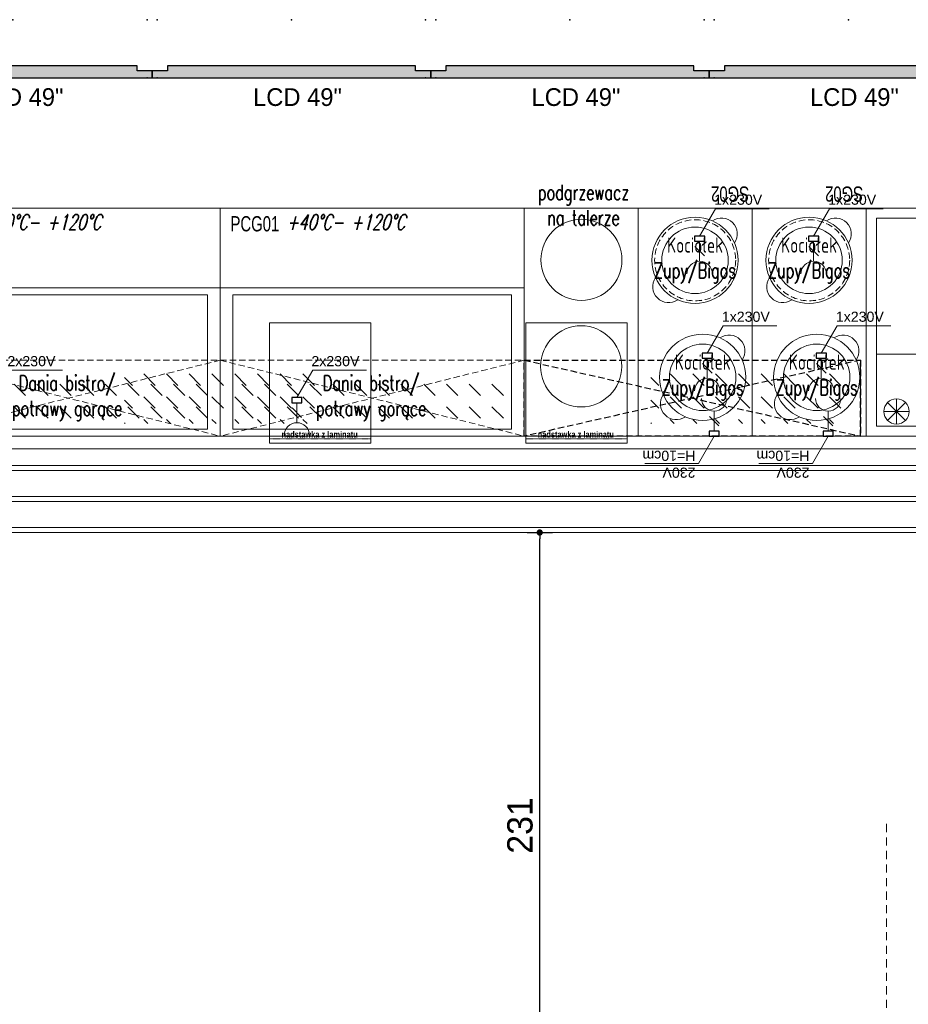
# Model space of a CAD drawing. Header units: millimetres. Extents: x 6161 to 8965, y -9035 to -5431.
# Tile 72 of 256: x 7286 to 7636, y -7799 to -7411. Entities that reach past the tile are written whole.
import ezdxf

# ---------------------------------------------------------------- set-up
doc = ezdxf.new("R2010")
doc.units = ezdxf.units.MM
for name, pattern in [('DASH', [0.75, 0.5, -0.25]), ('DASHED', [19.05, 12.7, -6.35]), ('DGN Style 2', [53.396408, 32.037845, -21.358563]), ('HIDDEN', [0.375, 0.25, -0.125])]:
    doc.linetypes.add(name, pattern=pattern)
doc.layers.add('13', color=7, linetype='Continuous')
doc.layers.add('Indeksy_urządzeń_gastronomicznych', color=242, linetype='Continuous')
for name, color, linetype, lineweight in [('CHLODNICTWO', 94, 'Continuous', 20), ('Instalacje elektryczne', 1, 'Continuous', 20), ('MEBLE PKN', 150, 'Continuous', 20), ('opis_Nr_Pióra__80_Nr_pióra__7', 7, 'Continuous', 15), ('URZADZENIA GASTRO', 242, 'Continuous', 20), ('ZGASTRO-M panel', 252, 'DASHED', 13)]:
    doc.layers.add(name, color=color, linetype=linetype, lineweight=lineweight)
doc.styles.add('ARIAL NARROW', font='ARIALN.TTF', dxfattribs={"width": 0.9})
doc.styles.add('JACEK_07', font='SIMPLEX.SHX', dxfattribs={"width": 0.7})
doc.styles.add('PL_D50', font='GOTHIC.TTF', dxfattribs={"height": 10})
doc.styles.get("Standard").update_dxf_attribs({"font": 'arial.ttf'})
doc.dimstyles.new('PLANCO D50', dxfattribs={"dimscale": 0.5, "dimtxt": 10, "dimasz": 5, "dimexe": 10, "dimexo": 15, "dimgap": 5, "dimtad": 1, "dimdec": 0, "dimrnd": 0.5, "dimzin": 12, "dimtxsty": 'PL_D50', "dimblk": 'DOT', "dimcen": 1.25, "dimadec": 0, "dimazin": 0, "dimtfac": 1, "dimtdec": 0, "dimtmove": 1, "dimatfit": 3, "dimldrblk": 'DOT', "dimfxl": 0, "dimarcsym": 0})

# ---------------------------------------------------------------- blocks, each defined once
blk = doc.blocks.new('gn-230')
at = {"layer": 'Instalacje elektryczne'}
for p, q in [((-4, 0), (-19.8, 0)), ((-15.65, -3.75), (-8.15, 3.75))]:
    blk.add_line(p, q, dxfattribs=at)
at = {"layer": 'Instalacje elektryczne', "lineweight": 30}
blk.add_lwpolyline([(-4, -4), (0, -4), (0, 4), (-4, 4)], close=True, dxfattribs=at)
at = {"layer": 'Instalacje elektryczne'}
blk.add_arc((-29.8, 0), 10, 270, 90, dxfattribs=at)
blk = doc.blocks.new('Kociołek')
for radius in [17, 13.12]:
    blk.add_circle((0, 0), radius)
for centre, start, end in [((10.42, 10.42), 325.1642, 124.8358), ((-10.42, -10.42), 145.1642, 304.8358)]:
    blk.add_arc(centre, 6.26, start, end)
at = {"layer": 'Instalacje elektryczne'}
blk.add_lwpolyline([(1.81, 9.52), (8.06, 20.35), (29.23, 20.35)], dxfattribs=at)
at = {"layer": 'Instalacje elektryczne', "xscale": 0.5, "yscale": 0.5, "zscale": 0.5, "rotation": 90}
blk.add_blockref('gn-230', (1.81, 9.52), dxfattribs=at)
at = {"color": 242, "insert": (0, 0), "char_height": 6, "width": 34, "attachment_point": 5, "style": 'JACEK_07'}
blk.add_mtext('Kociołek\\PZupy/Bigos', dxfattribs=at)
at = {"layer": 'Instalacje elektryczne', "insert": (7.55, 25.91), "char_height": 4, "width": 32.4538, "attachment_point": 1}
blk.add_mtext('1x230V', dxfattribs=at)
blk = doc.blocks.new('Szafka grzewcza na talerze ciąg gastro SG02')
blk.add_lwpolyline([(0, 0), (0, -90), (45, -90), (45, 0)], close=True)
at = {"linetype": 'DASH', "ltscale": 5}
blk.add_circle((22.5, -69.4), 16, dxfattribs=at)
at = {"layer": 'Instalacje elektryczne'}
blk.add_lwpolyline([(15, 0), (21.25, 10.83), (42.42, 10.83)], dxfattribs=at)
at = {"layer": 'Instalacje elektryczne', "xscale": 0.5, "yscale": 0.5, "zscale": 0.5, "rotation": 90}
blk.add_blockref('gn-230', (15, 0), dxfattribs=at)
at = {"layer": 'Indeksy_urządzeń_gastronomicznych', "color": 242, "insert": (1.22, -92.53, 0), "char_height": 6, "width": 20.4806, "attachment_point": 1, "style": 'JACEK_07'}
blk.add_mtext('{\\fArial|b0|i0|c238|p34;SG02}', dxfattribs=at)
at = {"layer": 'Instalacje elektryczne', "insert": (22.36, 16.39), "char_height": 4, "width": 32.4538, "attachment_point": 1}
blk.add_mtext('230V\\PH=10cm', dxfattribs=at)
blk = doc.blocks.new('PCG01- Płyta ceramiczna grzewcza na podstawie stalowej')
at = {"true_color": 0x9e9e9e}
h = blk.add_hatch(dxfattribs=at)
h.set_pattern_fill('DASH', color=253, scale=2, angle=135, style=0)
h.set_pattern_definition([(135, (-28256.0104, -20050.814), (-8.9802561, 9e-16), [6.35, -6.35])])
h.paths.add_polyline_path([(-115, 25), (-5, 25), (-5, 5), (-115, 5)])
blk.add_lwpolyline([(-120, 0), (0, 0), (0, 90), (-120, 90)], close=True)
blk.add_lwpolyline([(-120, 58.5), (0, 58.5), (0, 0), (-120, 0), (-120, 58.5)])
at = {"color": 253, "true_color": 0x9e9e9e}
blk.add_lwpolyline([(-5, 55.75), (-115, 55.75), (-115, 2.75), (-5, 2.75)], close=True, dxfattribs=at)
at = {"color": 253, "linetype": 'HIDDEN', "ltscale": 10, "true_color": 0x9e9e9e}
blk.add_lwpolyline([(-120, 0), (-120, 30), (0, 30), (0, 0), (-120, 0), (-120, 30), (0, 0), (0, 30), (-120, 0)], dxfattribs=at)
at = {"layer": 'Instalacje elektryczne'}
blk.add_lwpolyline([(-89.73, 15.22), (-83.48, 26.05), (-62.32, 26.05)], dxfattribs=at)
at = {"layer": 'Instalacje elektryczne', "xscale": 0.5, "yscale": 0.5, "zscale": 0.5, "rotation": 90}
blk.add_blockref('gn-230', (-89.73, 15.22), dxfattribs=at)
at = {"color": 7, "style": 'JACEK_07', "oblique": 15, "width": 0.7}
blk.add_text('+40%%DC- +120%%DC', height=6, dxfattribs=at).set_placement((-93.81, 81.48))
at = {"color": 242, "insert": (-60.43, 15), "char_height": 6, "width": 120.8534, "attachment_point": 5, "style": 'JACEK_07'}
blk.add_mtext('Dania bistro/ \\Ppotrawy gorące', dxfattribs=at)
at = {"layer": 'Indeksy_urządzeń_gastronomicznych', "color": 242, "insert": (-115.94, 86.81), "char_height": 6, "width": 20.4806, "attachment_point": 1, "style": 'JACEK_07'}
blk.add_mtext('{\\fArial|b0|i0|c238|p34;PCG01}', dxfattribs=at)
at = {"layer": 'Instalacje elektryczne', "insert": (-84, 31.61), "char_height": 4, "width": 32.4538, "attachment_point": 1}
blk.add_mtext('2x230V', dxfattribs=at)
blk = doc.blocks.new('NOWA WITRYNA 90')
at = {"color": 0, "linetype": 'Continuous', "lineweight": 13}
for p, q in [((15558.23, 20912.16), (15640.23, 20912.16)), ((15569.73, 20893.08), (15562.66, 20886.01)), ((15562.66, 20893.08), (15569.73, 20886.01)), ((15566.2, 20894.55), (15566.2, 20884.55)), ((15561.2, 20889.55), (15571.2, 20889.55))]:
    blk.add_line(p, q, dxfattribs=at)
for points in [[(15554.23, 20879.8), (15644.23, 20879.8), (15644.23, 20969.8), (15554.23, 20969.8)], [(15558.23, 20883.8), (15640.23, 20883.8), (15640.23, 20965.8), (15558.23, 20965.8)]]:
    blk.add_lwpolyline(points, close=True, dxfattribs=at)
blk.add_circle((15566.2, 20889.55), 5, dxfattribs=at)
at = {"color": 0, "linetype": 'Continuous', "lineweight": 13, "style": 'ARIAL NARROW'}
for s, p in [('WITRYNA', (15577.77, 20934.05)), ('OTWARTA', (15575.71, 20921.39))]:
    blk.add_text(s, height=8, rotation=359.9954, dxfattribs=at).set_placement(p)
blk = doc.blocks.new('49 LCD top')
at = {"true_color": 0xff2929}
h = blk.add_hatch(color=20, dxfattribs=at)
h.dxf.hatch_style = 1
h.paths.add_polyline_path([(3193.83, 2142.07), (3303.75, 2142.07), (3303.75, 2144.9), (3297.75, 2144.9), (3297.75, 2146.9), (3199.83, 2146.9), (3199.83, 2144.9), (3193.83, 2144.9)])
blk.add_lwpolyline([(3193.83, 2142.07), (3303.75, 2142.07), (3303.75, 2144.9), (3297.75, 2144.9), (3297.75, 2146.9), (3199.83, 2146.9), (3199.83, 2144.9), (3193.83, 2144.9)], close=True)
for p in [(3191.83, 2165.07), (3248.79, 2165.07), (3305.75, 2165.07), (3191.83, 2142.07), (3305.75, 2142.07)]:
    blk.add_point(p)
at = {"insert": (3233.65, 2138.03), "char_height": 7, "attachment_point": 1, "style": 'PL_D50'}
blk.add_mtext_dynamic_manual_height_columns('LCD 49"', width=55.1787, gutter_width=50, heights=[0], dxfattribs=at)
blk = doc.blocks.new('5x49')
for p in [(-419.16, -171.85), (-309.24, -171.85), (-199.32, -171.85), (-89.4, -171.85), (20.52, -171.85)]:
    blk.add_blockref('49 LCD top', p)
blk = doc.blocks.new('_Dot')
at = {"color": 0, "linetype": 'ByBlock', "lineweight": -2}
blk.add_line((-0.5, 0), (-1, 0), dxfattribs=at)
at = {"color": 0, "linetype": 'ByBlock', "const_width": 0.5}
blk.add_lwpolyline([(-0.25, 0, 1), (0.25, 0, 1)], format="xyb", close=True, dxfattribs=at)
blk = doc.blocks.new('*D648')
at = {"color": 0, "lineweight": -2, "transparency": 16777216}
for p, q in [((7485.79, -7613.33), (7495.79, -7613.33)), ((7490.79, -7841.99), (7490.79, -7615.83)), ((7490.79, -7844.49), (7485.79, -7844.49))]:
    blk.add_line(p, q, dxfattribs=at)
at = {"layer": 'Defpoints', "color": 0, "transparency": 16777216}
for p in [(7432.22, -7613.33), (7490.79, -7613.33), (7492.62, -7844.49)]:
    blk.add_point(p, dxfattribs=at)
at = {"color": 0, "lineweight": -2, "transparency": 16777216, "xscale": 2.5, "yscale": 2.5, "zscale": 2.5}
for p, rotation in [((7490.79, -7613.33), 90), ((7490.79, -7844.49), 270)]:
    blk.add_blockref('_Dot', p, dxfattribs=dict(at, rotation=rotation))
at = {"color": 0, "transparency": 16777216, "insert": (7483.04, -7728.91), "char_height": 10, "attachment_point": 5, "rotation": 90, "style": 'PL_D50'}
blk.add_mtext('231', dxfattribs=at)
blk = doc.blocks.new('dfgbdfbd')
at = {"layer": 'opis_Nr_Pióra__80_Nr_pióra__7', "lineweight": 5}
h = blk.add_hatch(dxfattribs=at)
h.set_pattern_fill('ANGLE', color=256, scale=0.5, angle=180)
h.set_pattern_definition([(180, (30777.8764, 10184.8326), (-4e-16, -3.4925), [2.54, -0.9525]), (270, (30777.8764, 10184.8326), (3.4925, -6e-16), [2.54, -0.9525])])
h.paths.add_polyline_path([(16631.8, -3448.7), (16824.9, -3448.7), (16824.9, -3422.5), (16631.8, -3422.5)])
h.paths.add_polyline_path([(16824.9, -3448.7), (17024.9, -3448.7), (17024.9, -3422.5), (16824.9, -3422.5)])
h.paths.add_polyline_path([(16624.9, -3448.7), (16631.8, -3448.7), (16631.8, -3422.5), (16624.9, -3422.5)])
at = {"layer": '13', "lineweight": 5}
for p, q in [((16629.9, -4094.4), (16629.9, -4263.4)), ((17019.9, -4094.4), (17019.9, -4263.4))]:
    blk.add_line(p, q, dxfattribs=at)
at = {"layer": '13'}
for points in [[(17024.9, -3914.4), (16624.9, -3914.4), (16624.9, -4094.4), (17024.9, -4094.4)], [(17019.9, -3919.4), (16629.9, -3919.4), (16629.9, -4089.4), (17019.9, -4089.4)]]:
    blk.add_lwpolyline(points, close=True, dxfattribs=at)
at = {"layer": 'MEBLE PKN', "color": 112, "linetype": 'DGN Style 2', "lineweight": 5}
for p, q in [((16824.9, -3234.5), (16824.9, -4246.2)), ((16824.9, -3887.7), (16824.9, -5148.7))]:
    blk.add_line(p, q, dxfattribs=at)
at = {"layer": 'opis_Nr_Pióra__80_Nr_pióra__7', "lineweight": 5}
blk.add_lwpolyline([(17024.9, -3448.7), (16624.9, -3448.7), (16624.9, -3422.5), (17024.9, -3422.5)], close=True, dxfattribs=at)
at = {"layer": '13', "color": 7, "lineweight": 5, "char_height": 40, "attachment_point": 5, "rotation": 180.0501, "style": 'JACEK_07'}
for s, insert, width in [('CASH DESK', (16825, -3944.8), 400.072), ('KASA 5', (16825, -4002.7), 400.072), ('M4.1', (16825, -4069.5), 400.016)]:
    blk.add_mtext(s, dxfattribs=dict(at, insert=insert, width=width))
at = {"layer": 'ZGASTRO-M panel', "color": 3, "lineweight": 5}
blk.add_text('M4.1', height=55.5, rotation=180, dxfattribs=at).set_placement((16923.8, -3323.7))
blk = doc.blocks.new('ORST-Y119_caps')
at = {"lineweight": 5}
blk.add_lwpolyline([(-18112.9, 42516), (-17712.9, 42516), (-17712.9, 42041), (-18112.9, 42041)], close=True, dxfattribs=at)
at = {"linetype": 'HIDDEN', "lineweight": 5}
blk.add_lwpolyline([(-18112.9, 42041), (-17712.9, 42041), (-17712.9, 42059), (-18112.9, 42059)], close=True, dxfattribs=at)
at = {"color": 7, "insert": (-17915.6, 42075.8), "char_height": 25, "width": 339.985, "attachment_point": 5, "style": 'JACEK_07'}
blk.add_mtext('{\\fArial Black|b0|i0|c238|p34;nadstawka z laminatu}', dxfattribs=at)

msp = doc.modelspace()

# ---------------------------------------------------------------- hatches: boundary and pattern name
at = {"true_color": 0x9e9e9e}
h = msp.add_hatch(dxfattribs=at)
h.set_pattern_fill('DASH', color=253, scale=2, angle=135, style=0)
h.set_pattern_definition([(135, (-20814.1325, -27626.156), (-8.9802561, 9e-16), [6.35, -6.35])])
h.paths.add_polyline_path([(7326.88, -7550.34), (7405.56, -7550.34), (7405.56, -7570.34), (7326.88, -7570.34)])
h = msp.add_hatch(dxfattribs=at)
h.set_pattern_fill('DASH', color=253, scale=2, angle=135, style=0)
h.set_pattern_definition([(135, (-20606.3456, -27626.156), (-8.9802561, 9e-16), [6.35, -6.35])])
h.paths.add_polyline_path([(7534.66, -7550.34), (7613.35, -7550.34), (7613.35, -7570.34), (7534.66, -7570.34)])

# ---------------------------------------------------------------- linework, layer by layer
at = {"color": 253, "linetype": 'HIDDEN', "ltscale": 10, "true_color": 0x9e9e9e}
msp.add_lwpolyline([(7484.66, -7575.34), (7484.66, -7545.34), (7617.45, -7545.34), (7617.45, -7575.34), (7484.66, -7575.34), (7484.66, -7545.34), (7617.45, -7575.34), (7617.45, -7545.34), (7484.68, -7575.34)], dxfattribs=at)
at = {"layer": 'CHLODNICTWO'}
msp.add_lwpolyline([(7529.66, -7575.34), (7529.66, -7485.34), (7484.66, -7485.34), (7484.66, -7575.34)], close=True, dxfattribs=at)
for centre in [(7507.25, -7505.77), (7507.16, -7547.78)]:
    msp.add_circle(centre, 16, dxfattribs=at)
at = {"layer": 'MEBLE PKN'}
for p, q in [((7760.15, -7586.85), (7104.29, -7586.85)), ((7760.15, -7588.83), (7104.29, -7588.83)), ((7760.14, -7599.1), (7104.3, -7599.1)), ((7760.13, -7601.08), (7104.3, -7601.08)), ((7760.11, -7611.35), (7104.33, -7611.35)), ((7760.09, -7613.33), (7104.35, -7613.33))]:
    msp.add_line(p, q, dxfattribs=at)
msp.add_lwpolyline([(7059.85, -7575.34), (7799.66, -7575.34), (7799.66, -7580.34), (7059.85, -7580.34)], close=True, dxfattribs=at)

# ---------------------------------------------------------------- block references
at = {"lineweight": 5}
msp.add_blockref('5x49', (4343.32, -9404.23), dxfattribs=at)
at = {"layer": 'CHLODNICTWO', "rotation": 180}
for p in [(7574.66, -7575.34), (7619.66, -7575.34)]:
    msp.add_blockref('Szafka grzewcza na talerze ciąg gastro SG02', p, dxfattribs=at)
at = {"layer": 'CHLODNICTWO'}
for name, p in [('PCG01- Płyta ceramiczna grzewcza na podstawie stalowej', (7364.68, -7575.34)), ('PCG01- Płyta ceramiczna grzewcza na podstawie stalowej', (7484.68, -7575.34)), ('NOWA WITRYNA 90', (-7934.56, -28455.14))]:
    msp.add_blockref(name, p, dxfattribs=at)
at = {"layer": 'CHLODNICTWO', "xscale": 0.1, "yscale": 0.1, "zscale": 0.1, "rotation": 180}
msp.add_blockref('dfgbdfbd', (9310.12, -8243.08), dxfattribs=at)
at = {"layer": 'MEBLE PKN', "xscale": 0.1, "yscale": 0.1, "zscale": 0.1}
for p in [(9195.47, -11782.22), (9296.6, -11782.22)]:
    msp.add_blockref('ORST-Y119_caps', p, dxfattribs=at)
at = {"layer": 'URZADZENIA GASTRO'}
for p in [(7552.11, -7505.94), (7597.11, -7505.94), (7555.13, -7552.11), (7600.13, -7552.11)]:
    msp.add_blockref('Kociołek', p, dxfattribs=at)

# ---------------------------------------------------------------- texts
at = {"color": 242, "insert": (7508.06, -7484.15), "char_height": 6, "width": 120.8534, "attachment_point": 5, "style": 'JACEK_07'}
msp.add_mtext('podgrzewacz\\Pna talerze', dxfattribs=at)

# ---------------------------------------------------------------- dimensions: what is measured, and where the dimension line sits
dim = msp.add_linear_dim(base=(7490.79, -7613.33), p1=(7492.62, -7844.49), p2=(7432.22, -7613.33), angle=90, dimstyle='PLANCO D50')
dim.commit()
dim.dimension.update_dxf_attribs({"geometry": '*D648', "text_midpoint": (7483.04, -7728.91)})

doc.saveas('drawing.dxf')
